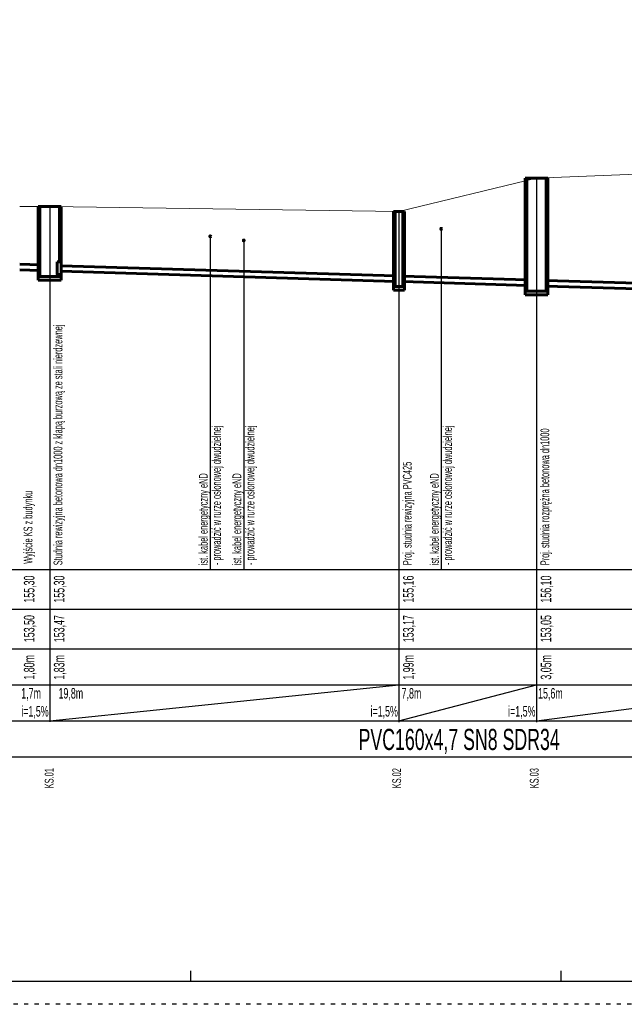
# Model space of a CAD drawing. Header units: metres. Extents: x 7454870 to 7460959, y 5886692 to 5887063.
# Tile 34 of 55: x 7458032 to 7458049, y 5886823 to 5886851. Entities that reach past the tile are written whole.
import ezdxf
from ezdxf import colors
from ezdxf.entities.mleader import LeaderData, LeaderLine
from ezdxf.enums import TextEntityAlignment as Align
from ezdxf.math import Vec2, Vec3

# ---------------------------------------------------------------- set-up
doc = ezdxf.new("R2010")
doc.units = ezdxf.units.M
doc.header["$MEASUREMENT"] = 0
doc.linetypes.add('ACAD_ISO03W100', pattern=[30, 12, -18])
for name, color, linetype in [('- kanalizacja deszczowa opis', 111, 'CONTINUOUS'), ('- kanalizacja sanitarna', 11, 'CONTINUOUS'), ('- kanalizacja sanitarna opis', 21, 'CONTINUOUS'), ('^ ramka cienka', 1, 'CONTINUOUS'), ('^ ramka+tabelka+opisy', 15, 'CONTINUOUS')]:
    doc.layers.add(name, color=color, linetype=linetype)
doc.styles.add('ARIAL', font='arial.ttf')
doc.styles.add('styl tekstu_1-100', font='arial.ttf', dxfattribs={"width": 0.8, "height": 20})

# ---------------------------------------------------------------- blocks, each defined once
blk = doc.blocks.new('A3_poziomo_05')
at = {"layer": '^ ramka cienka', "color": 215}
for p, q in [((134136.6, 148744.6, 0), (134136.6, 148714.6, 0)), ((135186.6, 148744.6, 0), (135186.6, 148714.6, 0)), ((136906.6, 148714.6, 0), (133131.6, 148714.6, 0))]:
    blk.add_line(p, q, dxfattribs=at)
at = {"layer": '^ ramka cienka', "color": 8, "linetype": 'ACAD_ISO03W100'}
blk.add_line((136976.6, 148649.6, 0), (132776.6, 148649.6, 0), dxfattribs=at)
blk.add_line((136976.6, 148649.6, 0), (132776.6, 148649.6, 0), dxfattribs=at)

msp = doc.modelspace()

# ---------------------------------------------------------------- linework, layer by layer
at = {"layer": '- kanalizacja sanitarna', "lineweight": 60}
for p, q in [((7458046.343, 5886846.65), (7458046.991, 5886846.65)), ((7458046.393, 5886846.65), (7458046.393, 5886843.444)), ((7458046.943, 5886846.65), (7458046.943, 5886843.444)), ((7458032.545, 5886845.85), (7458033.194, 5886845.85)), ((7458032.595, 5886845.85), (7458032.595, 5886843.859)), ((7458033.145, 5886845.85), (7458033.145, 5886844.279)), ((7458042.614, 5886845.71), (7458042.925, 5886845.71)), ((7458042.664, 5886845.71), (7458042.664, 5886843.579)), ((7458042.876, 5886845.71), (7458042.876, 5886843.579)), ((7458032.595, 5886843.859), (7458033.145, 5886843.859)), ((7458033.145, 5886843.916), (7458033.145, 5886843.859)), ((7458042.664, 5886843.579), (7458042.876, 5886843.579)), ((7458046.393, 5886843.444), (7458046.943, 5886843.444))]:
    msp.add_line(p, q, dxfattribs=at)
at = {"layer": '- kanalizacja sanitarna', "lineweight": 60, "elevation": 0}
for points in [[(7458032.02, 5886844.05), (7458032.595, 5886844.03)], [(7458032.026, 5886844.21), (7458032.595, 5886844.19)], [(7458033.194, 5886844.17), (7458042.664, 5886843.883)], [(7458033.194, 5886844.01), (7458042.664, 5886843.723)], [(7458042.876, 5886843.877), (7458046.393, 5886843.769)], [(7458046.943, 5886843.752), (7458054.364, 5886843.533)], [(7458042.876, 5886843.717), (7458046.393, 5886843.609)], [(7458046.943, 5886843.592), (7458054.364, 5886843.373)]]:
    msp.add_lwpolyline(points, dxfattribs=at)
at = {"layer": '- kanalizacja sanitarna', "lineweight": 60}
msp.add_lwpolyline([(7458033.083, 5886844.279), (7458033.194, 5886844.279), (7458033.194, 5886843.916), (7458033.083, 5886843.916)], close=True, dxfattribs=at)
at = {"layer": '- kanalizacja sanitarna opis', "linetype": 'Continuous', "lineweight": 60, "ltscale": 10}
for p, q in [((7458046.343, 5886846.65), (7458046.343, 5886843.344)), ((7458046.991, 5886846.65), (7458046.992, 5886843.344)), ((7458032.545, 5886845.85), (7458032.545, 5886843.759)), ((7458033.194, 5886845.85), (7458033.194, 5886843.759)), ((7458042.614, 5886845.71), (7458042.614, 5886843.479)), ((7458042.925, 5886845.71), (7458042.925, 5886843.479)), ((7458032.545, 5886843.759), (7458033.194, 5886843.759)), ((7458042.614, 5886843.479), (7458042.926, 5886843.479)), ((7458046.343, 5886843.344), (7458046.992, 5886843.344))]:
    msp.add_line(p, q, dxfattribs=at)
at = {"layer": '^ ramka+tabelka+opisy', "color": 203}
for p, q in [((7458046.67, 5886846.65), (7458046.67, 5886831.224)), ((7458032.87, 5886845.85), (7458032.87, 5886831.236)), ((7458042.77, 5886845.71), (7458042.77, 5886831.224)), ((7458043.97, 5886845.199), (7458043.97, 5886835.55)), ((7458037.42, 5886844.986), (7458037.42, 5886835.55)), ((7458038.37, 5886844.872), (7458038.37, 5886835.55)), ((7458027.453, 5886835.55), (7458057.76, 5886835.55)), ((7458027.453, 5886834.431), (7458057.759, 5886834.431)), ((7458027.453, 5886833.303), (7458057.759, 5886833.303)), ((7458027.453, 5886832.283), (7458057.759, 5886832.283)), ((7458027.453, 5886831.262), (7458057.759, 5886831.262)), ((7458027.453, 5886830.242), (7458057.758, 5886830.242))]:
    msp.add_line(p, q, dxfattribs=at)
at = {"layer": '^ ramka+tabelka+opisy', "color": 1}
for p, q in [((7458032.87, 5886831.262), (7458042.77, 5886832.283)), ((7458042.77, 5886831.262), (7458046.67, 5886832.283)), ((7458046.67, 5886831.262), (7458054.47, 5886832.283))]:
    msp.add_line(p, q, dxfattribs=at)
at = {"layer": '^ ramka+tabelka+opisy', "lineweight": 18, "elevation": 0}
msp.add_lwpolyline([(7458032.02, 5886845.85), (7458032.87, 5886845.85), (7458042.77, 5886845.71), (7458046.67, 5886846.65), (7458054.47, 5886846.96), (7458057.019, 5886846.96)], dxfattribs=at)
at = {"layer": '^ ramka+tabelka+opisy', "color": 0, "linetype": 'Continuous', "lineweight": 60, "ltscale": 10}
for centre in [(7458043.97, 5886845.214), (7458037.42, 5886845.001), (7458038.37, 5886844.887)]:
    msp.add_circle(centre, 0.015, dxfattribs=at)

# ---------------------------------------------------------------- block references
at = {"layer": '^ ramka cienka', "xscale": 0.01, "yscale": 0.01, "zscale": 0.01}
msp.add_blockref('A3_poziomo_05', (7456695.497, 5885336.727, 0), dxfattribs=at)

# ---------------------------------------------------------------- texts
at = {"layer": '^ ramka+tabelka+opisy', "style": 'styl tekstu_1-100', "width": 0.6}
for s, p in [('Studnia rewizyjna betonowa dn1000 z klapą burzową ze stali nierdzewnej', (7458032.98, 5886835.675)), ('- prowadzić w rurze osłonowej dwudzielnej', (7458037.474, 5886835.678)), ('- prowadzić w rurze osłonowej dwudzielnej', (7458038.424, 5886835.678)), ('- prowadzić w rurze osłonowej dwudzielnej', (7458044.024, 5886835.678)), ('Proj. studnia rozprężna betonowa dn1000', (7458046.78, 5886835.675)), ('Proj. studnia rewizyjna PVC425', (7458042.88, 5886835.675)), ('ist. kabel energetyczny eND', (7458037.1, 5886835.675)), ('ist. kabel energetyczny eND', (7458038.05, 5886835.675)), ('ist. kabel energetyczny eND', (7458043.65, 5886835.675)), ('Wyjście KS z budynku', (7458032.13, 5886835.714)), ('KS.01', (7458032.729, 5886829.35)), ('KS.02', (7458042.58, 5886829.35)), ('KS.03', (7458046.48, 5886829.35))]:
    msp.add_text(s, height=0.25, rotation=90, dxfattribs=at).set_placement(p, align=Align.TOP_LEFT)
for s, p in [('155,16', (7458042.888, 5886834.998)), ('155,30', (7458032.138, 5886834.998)), ('155,30', (7458032.988, 5886834.998)), ('156,10', (7458046.788, 5886834.998)), ('153,50', (7458032.138, 5886833.877)), ('153,47', (7458032.988, 5886833.877)), ('153,17', (7458042.888, 5886833.877)), ('153,05', (7458046.788, 5886833.877)), ('1,80m', (7458032.138, 5886832.779)), ('1,83m', (7458032.988, 5886832.779)), ('1,99m', (7458042.888, 5886832.779)), ('3,05m', (7458046.788, 5886832.779))]:
    msp.add_text(s, height=0.3, rotation=90, dxfattribs=at).set_placement(p, align=Align.TOP_CENTER)
for s, p in [('1,7m', (7458032.064, 5886832.043)), ('19,8m', (7458033.12, 5886832.043)), ('7,8m', (7458042.845, 5886832.043)), ('15,6m', (7458046.714, 5886832.043)), ('i=1,5%', (7458032.064, 5886831.533)), ('i=1,5%', (7458041.964, 5886831.533)), ('i=1,5%', (7458045.864, 5886831.533))]:
    msp.add_text(s, height=0.3, dxfattribs=at).set_placement(p, align=Align.MIDDLE_LEFT)
msp.add_text('PVC160x4,7 SN8 SDR34', height=0.6, dxfattribs=at).set_placement((7458044.476, 5886830.684), align=Align.MIDDLE)

# ---------------------------------------------------------------- leaders
at = {"layer": '- kanalizacja deszczowa opis', "ltscale": 150}
ml = msp.add_multileader_mtext('Standard', dxfattribs=at)
ml.set_content('{\\W0.6;Wyjście KD z budynku przez ścianę pod oknem przy posadzce. \\PNa zewnątrz w bruździe ściennej [uwzględnić naprawę izolacji]\\PT. 155,30', color=256, style='ARIAL')
ml.set_leader_properties(color=256)
ml.build(insert=Vec2(0, 0))
ml.multileader.update_dxf_attribs({"has_text_frame": 1, "text_top_attachment_type": 0, "text_bottom_attachment_type": 0, "arrow_head_size": 1})
ctx = ml.context
ctx.base_point, ctx.char_height, ctx.arrow_head_size, ctx.landing_gap_size, ctx.plane_origin = Vec3(7457926.829, 5886850.346), 1, 1, 0.5, Vec3(7457969.166, 5886748.282, 0)
ctx.attachment_type = 2
notes = []
notes.append((ctx, [(0, (1, 1, 0), (7457926.329, 5886850.346), (1, 0), 0.5, [(0, [(7457920.807, 5886842.988)], 256, [])])]))
ctx.mtext.insert, ctx.mtext.width, ctx.mtext.flow_direction = Vec3(7457927.329, 5886850.945), 3031.88318, 5
for ctx, leaders in notes:
    for number, flags, end, landing, length, lines in leaders:
        leader = LeaderData()
        leader.index, (leader.has_last_leader_line, leader.has_dogleg_vector, leader.attachment_direction) = number, flags
        leader.last_leader_point, leader.dogleg_vector, leader.dogleg_length = Vec3(end), Vec3(landing), length
        for number, points, colour, breaks in lines:
            line = LeaderLine()
            line.index, line.vertices, line.color, line.breaks = number, Vec3.list(points), colors.encode_raw_color(colour), breaks
            leader.lines.append(line)
        ctx.leaders.append(leader)

doc.saveas('drawing.dxf')
